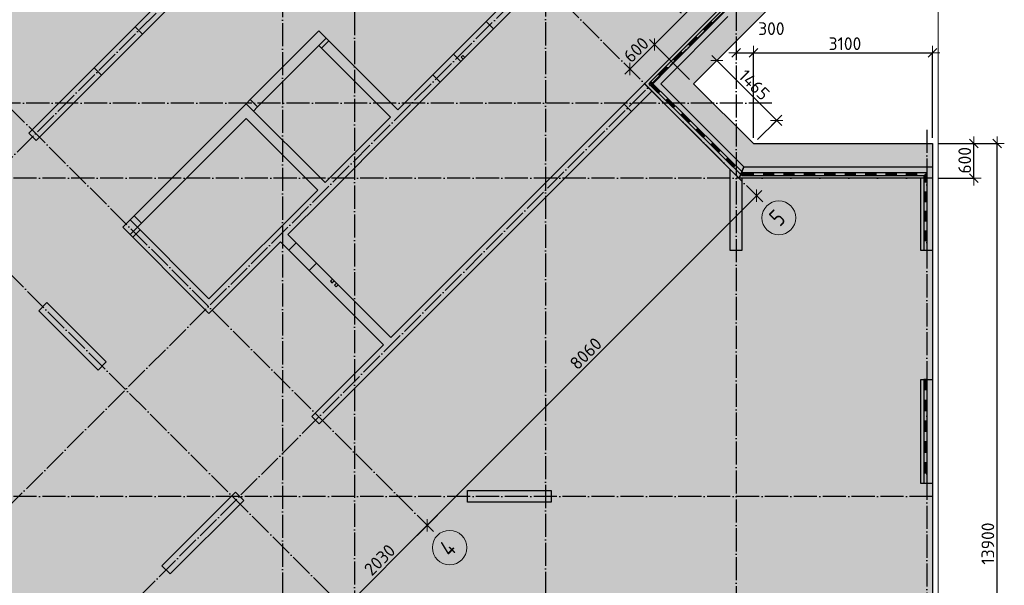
# Model space of a CAD drawing. Header units: millimetres. Extents: x -3483 to 105345, y -283423 to 72284.
# Tile 70 of 165: x 9354 to 26392, y 6862 to 16643. Entities that reach past the tile are written whole.
import ezdxf

# ---------------------------------------------------------------- set-up
doc = ezdxf.new("R2010")
doc.units = ezdxf.units.MM
doc.header["$PDMODE"] = 65
for name, pattern in [('______11', [500, 400, -50, 0, -50]), ('______2', [270, 200, -70]), ('______5', [1100, 800, -100, 100, -100])]:
    doc.linetypes.add(name, pattern=pattern)
for name, color, linetype, lineweight in [('Standard', 7, 'Continuous', 25), ('Колонна (1)', 7, 'Continuous', 35), ('Колонна (2)', 7, 'Continuous', 35), ('Размерная линия_ общее', 7, 'Continuous', 13), ('Стена_ общее', 7, 'Continuous', 35), ('Фундамент (1)', 7, 'Continuous', 35), ('Фундамент_ общее', 7, 'Continuous', 35)]:
    doc.layers.add(name, color=color, linetype=linetype, lineweight=lineweight)
doc.layers.add('Осевая линия_ общее', color=7, linetype='______5', lineweight=13, true_color=0xa0a0a0)
doc.styles.add('ISOCPEUR', font='ISOCPEUR')
doc.dimstyles.new('DIMSTYLE_12', dxfattribs={"dimtxt": 220, "dimasz": 250, "dimexe": 0, "dimexo": 0.001, "dimgap": 110, "dimtad": 2, "dimdec": 0, "dimrnd": 5, "dimzin": 12, "dimdsep": 46, "dimtxsty": 'ISOCPEUR', "dimblk1": 'ALL_ML_STRICH', "dimblk2": 'ALL_ML_STRICH', "dimsah": 1, "dimcen": 0, "dimse1": 1, "dimse2": 1, "dimclrd": 7, "dimclre": 256, "dimclrt": 7, "dimadec": 0, "dimazin": 0, "dimtfac": 1, "dimtdec": 0, "dimtix": 1, "dimtmove": 2, "dimatfit": 3, "dimfxl": 0, "dimtzin": 0, "dimlwd": 0, "dimlwe": -3, "dimarcsym": 0})
doc.dimstyles.new('DIMSTYLE_4', dxfattribs={"dimtxt": 220, "dimasz": 250, "dimexe": 0, "dimexo": 0, "dimgap": 110, "dimtad": 2, "dimdec": 0, "dimrnd": 5, "dimzin": 12, "dimdsep": 46, "dimtxsty": 'ISOCPEUR', "dimblk1": 'ALL_ML_STRICH', "dimblk2": 'ALL_ML_STRICH', "dimsah": 1, "dimcen": 0, "dimclrd": 7, "dimclre": 256, "dimclrt": 7, "dimadec": 0, "dimazin": 0, "dimtfac": 1, "dimtdec": 0, "dimtix": 1, "dimtmove": 2, "dimatfit": 3, "dimfxl": 0, "dimtzin": 0, "dimlwd": 0, "dimlwe": -3, "dimarcsym": 0})
doc.dimstyles.new('DIMSTYLE_5', dxfattribs={"dimtxt": 220, "dimasz": 250, "dimexe": 0, "dimexo": 0, "dimgap": 110, "dimtad": 2, "dimdec": 0, "dimrnd": 5, "dimzin": 12, "dimdsep": 46, "dimtxsty": 'ISOCPEUR', "dimblk1": 'ALL_ML_STRICH', "dimblk2": 'ALL_ML_STRICH', "dimsah": 1, "dimcen": 0, "dimclrd": 7, "dimclre": 256, "dimclrt": 7, "dimadec": 0, "dimazin": 0, "dimtfac": 1, "dimtdec": 0, "dimtix": 1, "dimtmove": 2, "dimatfit": 3, "dimfxl": 0, "dimtvp": 1.2, "dimtzin": 0, "dimlwd": 0, "dimlwe": -3, "dimarcsym": 0})

# ---------------------------------------------------------------- blocks, each defined once
blk = doc.blocks.new('ALL_ML_STRICH')
at = {"color": 0, "linetype": 'ByBlock', "lineweight": -2}
for p, q in [((-1, 0), (0.5, 0)), ((-0.3, -0.3), (0.3, 0.3)), ((0, -0.5), (0, 0.5))]:
    blk.add_line(p, q, dxfattribs=at)
blk = doc.blocks.new('*D6')
at = {"layer": 'DEFPOINTS', "color": 7, "linetype": 'Continuous', "lineweight": 13, "transparency": 33554687}
for p in [(25150, 14500), (25150, 600), (26267, 600)]:
    blk.add_point(p, dxfattribs=at)
at = {"layer": 'Размерная линия_ общее', "color": 253, "linetype": 'Continuous', "lineweight": -2, "true_color": 0xa0a0a0, "transparency": 33554687}
for p, q in [((25250, 14500), (26267, 14500)), ((25250, 600), (26267, 600))]:
    blk.add_line(p, q, dxfattribs=at)
at = {"layer": 'Размерная линия_ общее', "color": 7, "linetype": 'Continuous', "lineweight": -2, "transparency": 33554687}
blk.add_line((26267, 600), (26267, 14500), dxfattribs=at)
at = {"layer": 'Размерная линия_ общее', "color": 7, "linetype": 'Continuous', "lineweight": 13, "transparency": 33554687, "xscale": 250, "yscale": 250, "zscale": 250}
for p, rotation in [((26267, 14500), 90), ((26267, 600), 270)]:
    blk.add_blockref('ALL_ML_STRICH', p, dxfattribs=dict(at, rotation=rotation))
at = {"layer": 'Размерная линия_ общее', "color": 7, "linetype": 'Continuous', "lineweight": 13, "transparency": 33554687, "insert": (26107, 7583), "char_height": 220, "width": 1100, "attachment_point": 5, "rotation": 90, "style": 'ISOCPEUR'}
blk.add_mtext('\\A1;{13900}', dxfattribs=at)
blk = doc.blocks.new('*D7')
at = {"layer": 'DEFPOINTS', "color": 7, "linetype": 'Continuous', "lineweight": 13, "transparency": 33554687}
for p in [(25150, 14500), (25150, 13900), (25867, 13900)]:
    blk.add_point(p, dxfattribs=at)
at = {"layer": 'Размерная линия_ общее', "color": 253, "linetype": 'Continuous', "lineweight": -2, "true_color": 0xa0a0a0, "transparency": 33554687}
for p, q in [((25250, 14500), (25867, 14500)), ((25250, 13900), (25867, 13900))]:
    blk.add_line(p, q, dxfattribs=at)
at = {"layer": 'Размерная линия_ общее', "color": 7, "linetype": 'Continuous', "lineweight": -2, "transparency": 33554687}
blk.add_line((25867, 13900), (25867, 14500), dxfattribs=at)
at = {"layer": 'Размерная линия_ общее', "color": 7, "linetype": 'Continuous', "lineweight": 13, "transparency": 33554687, "xscale": 250, "yscale": 250, "zscale": 250}
for p, rotation in [((25867, 14500), 90), ((25867, 13900), 270)]:
    blk.add_blockref('ALL_ML_STRICH', p, dxfattribs=dict(at, rotation=rotation))
at = {"layer": 'Размерная линия_ общее', "color": 7, "linetype": 'Continuous', "lineweight": 13, "transparency": 33554687, "insert": (25707, 14211), "char_height": 220, "width": 660, "attachment_point": 5, "rotation": 90, "style": 'ISOCPEUR'}
blk.add_mtext('\\A1;{600}', dxfattribs=at)
blk = doc.blocks.new('*D24')
at = {"layer": 'DEFPOINTS', "color": 7, "linetype": 'Continuous', "lineweight": 13, "transparency": 33554687}
for p in [(-650, 10120), (-1547, -650), (10120, -650)]:
    blk.add_point(p, dxfattribs=at)
at = {"layer": 'Размерная линия_ общее', "color": 253, "linetype": 'Continuous', "lineweight": -2, "true_color": 0xa0a0a0, "transparency": 33554687}
for p, q in [((-750, 10120), (-1547, 10120)), ((10020, -650), (-1547, -650))]:
    blk.add_line(p, q, dxfattribs=at)
at = {"layer": 'Размерная линия_ общее', "color": 7, "linetype": 'Continuous', "lineweight": -2, "transparency": 33554687}
blk.add_line((-1547, -650), (-1547, 10120), dxfattribs=at)
at = {"layer": 'Размерная линия_ общее', "color": 7, "linetype": 'Continuous', "lineweight": 13, "transparency": 33554687, "xscale": 250, "yscale": 250, "zscale": 250}
for p, rotation in [((-1547, 10120), 90), ((-1547, -650), 270)]:
    blk.add_blockref('ALL_ML_STRICH', p, dxfattribs=dict(at, rotation=rotation))
at = {"layer": 'Размерная линия_ общее', "color": 7, "linetype": 'Continuous', "lineweight": 13, "transparency": 33554687, "insert": (-1707, 4768), "char_height": 220, "width": 1100, "attachment_point": 5, "rotation": 90, "style": 'ISOCPEUR'}
blk.add_mtext('\\A1;{10770}', dxfattribs=at)
blk = doc.blocks.new('*D48')
at = {"layer": 'DEFPOINTS', "color": 7, "linetype": 'Continuous', "lineweight": 13, "transparency": 33554687}
for p in [(21639, 17515), (22317, 16837), (21016, 15536)]:
    blk.add_point(p, dxfattribs=at)
at = {"layer": 'Размерная линия_ общее', "color": 7, "linetype": 'Continuous', "lineweight": -2, "transparency": 33554687}
blk.add_line((21639, 17515), (20338, 16214), dxfattribs=at)
at = {"layer": 'Размерная линия_ общее', "color": 253, "linetype": 'Continuous', "lineweight": -2, "true_color": 0xa0a0a0, "transparency": 33554687}
for p, q in [((22246, 16908), (21639, 17515)), ((20945, 15607), (20338, 16214))]:
    blk.add_line(p, q, dxfattribs=at)
at = {"layer": 'Размерная линия_ общее', "color": 7, "linetype": 'Continuous', "lineweight": 13, "transparency": 33554687, "xscale": 250, "yscale": 250, "zscale": 250}
for p, rotation in [((21639, 17515), 45.00000000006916), ((20338, 16214), 225.0000000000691)]:
    blk.add_blockref('ALL_ML_STRICH', p, dxfattribs=dict(at, rotation=rotation))
at = {"layer": 'Размерная линия_ общее', "color": 7, "linetype": 'Continuous', "lineweight": 13, "transparency": 33554687, "insert": (20891, 16993), "char_height": 220, "width": 880, "attachment_point": 5, "rotation": 45, "style": 'ISOCPEUR'}
blk.add_mtext('\\A1;{1840}', dxfattribs=at)
blk = doc.blocks.new('*D49')
at = {"layer": 'DEFPOINTS', "color": 7, "linetype": 'Continuous', "lineweight": 13, "transparency": 33554687}
for p in [(20338, 16214), (19914, 15790), (21016, 15536)]:
    blk.add_point(p, dxfattribs=at)
at = {"layer": 'Размерная линия_ общее', "color": 7, "linetype": 'Continuous', "lineweight": -2, "transparency": 33554687}
blk.add_line((20338, 16214), (19914, 15790), dxfattribs=at)
at = {"layer": 'Размерная линия_ общее', "color": 253, "linetype": 'Continuous', "lineweight": -2, "true_color": 0xa0a0a0, "transparency": 33554687}
for p, q in [((20945, 15607), (20338, 16214)), ((19914, 15790), (19914, 15790))]:
    blk.add_line(p, q, dxfattribs=at)
at = {"layer": 'Размерная линия_ общее', "color": 7, "linetype": 'Continuous', "lineweight": 13, "transparency": 33554687, "xscale": 250, "yscale": 250, "zscale": 250}
for p, rotation in [((20338, 16214), 45.00000000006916), ((19914, 15790), 225.0000000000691)]:
    blk.add_blockref('ALL_ML_STRICH', p, dxfattribs=dict(at, rotation=rotation))
at = {"layer": 'Размерная линия_ общее', "color": 7, "linetype": 'Continuous', "lineweight": 13, "transparency": 33554687, "insert": (20021, 16123), "char_height": 220, "width": 660, "attachment_point": 5, "rotation": 45, "style": 'ISOCPEUR'}
blk.add_mtext('\\A1;{600}', dxfattribs=at)
blk = doc.blocks.new('*D50')
at = {"layer": 'DEFPOINTS', "color": 7, "linetype": 'Continuous', "lineweight": 13, "transparency": 33554687}
for p in [(21750, 16068), (21750, 15995), (22052, 14500)]:
    blk.add_point(p, dxfattribs=at)
at = {"layer": 'Размерная линия_ общее', "color": 253, "linetype": 'Continuous', "lineweight": -2, "true_color": 0xa0a0a0, "transparency": 33554687}
for p, q in [((21750, 16068), (21750, 16068)), ((22052, 14600), (22052, 16068))]:
    blk.add_line(p, q, dxfattribs=at)
at = {"layer": 'Размерная линия_ общее', "color": 7, "linetype": 'Continuous', "lineweight": -2, "transparency": 33554687}
blk.add_line((21750, 16068), (22052, 16068), dxfattribs=at)
at = {"layer": 'Размерная линия_ общее', "color": 7, "linetype": 'Continuous', "lineweight": 13, "transparency": 33554687, "xscale": 250, "yscale": 250, "zscale": 250, "rotation": 180}
blk.add_blockref('ALL_ML_STRICH', (21750, 16068), dxfattribs=at)
at = {"layer": 'Размерная линия_ общее', "color": 7, "linetype": 'Continuous', "lineweight": 13, "transparency": 33554687, "xscale": 250, "yscale": 250, "zscale": 250}
blk.add_blockref('ALL_ML_STRICH', (22052, 16068), dxfattribs=at)
at = {"layer": 'Размерная линия_ общее', "color": 7, "linetype": 'Continuous', "lineweight": 13, "transparency": 33554687, "insert": (22361, 16488), "char_height": 220, "width": 660, "attachment_point": 5, "style": 'ISOCPEUR'}
blk.add_mtext('\\A1;{300}', dxfattribs=at)
blk = doc.blocks.new('*D51')
at = {"layer": 'DEFPOINTS', "color": 7, "linetype": 'Continuous', "lineweight": 13, "transparency": 33554687}
for p in [(22052, 16068), (22052, 14500), (25150, 14500)]:
    blk.add_point(p, dxfattribs=at)
at = {"layer": 'Размерная линия_ общее', "color": 253, "linetype": 'Continuous', "lineweight": -2, "true_color": 0xa0a0a0, "transparency": 33554687}
for p, q in [((22052, 14600), (22052, 16068)), ((25150, 14600), (25150, 16068))]:
    blk.add_line(p, q, dxfattribs=at)
at = {"layer": 'Размерная линия_ общее', "color": 7, "linetype": 'Continuous', "lineweight": -2, "transparency": 33554687}
blk.add_line((22052, 16068), (25150, 16068), dxfattribs=at)
at = {"layer": 'Размерная линия_ общее', "color": 7, "linetype": 'Continuous', "lineweight": 13, "transparency": 33554687, "xscale": 250, "yscale": 250, "zscale": 250, "rotation": 180}
blk.add_blockref('ALL_ML_STRICH', (22052, 16068), dxfattribs=at)
at = {"layer": 'Размерная линия_ общее', "color": 7, "linetype": 'Continuous', "lineweight": 13, "transparency": 33554687, "xscale": 250, "yscale": 250, "zscale": 250}
blk.add_blockref('ALL_ML_STRICH', (25150, 16068), dxfattribs=at)
at = {"layer": 'Размерная линия_ общее', "color": 7, "linetype": 'Continuous', "lineweight": 13, "transparency": 33554687, "insert": (23634, 16228), "char_height": 220, "width": 880, "attachment_point": 5, "style": 'ISOCPEUR'}
blk.add_mtext('\\A1;{3100}', dxfattribs=at)
blk = doc.blocks.new('*D52')
at = {"layer": 'DEFPOINTS', "color": 7, "linetype": 'Continuous', "lineweight": 13, "transparency": 33554687}
for p in [(21417, 15937), (21016, 15536), (22052, 14500)]:
    blk.add_point(p, dxfattribs=at)
at = {"layer": 'Размерная линия_ общее', "color": 253, "linetype": 'Continuous', "lineweight": -2, "true_color": 0xa0a0a0, "transparency": 33554687}
for p, q in [((21087, 15607), (21417, 15937)), ((22123, 14571), (22453, 14901))]:
    blk.add_line(p, q, dxfattribs=at)
at = {"layer": 'Размерная линия_ общее', "color": 7, "linetype": 'Continuous', "lineweight": -2, "transparency": 33554687}
blk.add_line((21417, 15937), (22453, 14901), dxfattribs=at)
at = {"layer": 'Размерная линия_ общее', "color": 7, "linetype": 'Continuous', "lineweight": 13, "transparency": 33554687, "xscale": 250, "yscale": 250, "zscale": 250}
for p, rotation in [((21417, 15937), 134.9999996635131), ((22453, 14901), 314.9999996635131)]:
    blk.add_blockref('ALL_ML_STRICH', p, dxfattribs=dict(at, rotation=rotation))
at = {"layer": 'Размерная линия_ общее', "color": 7, "linetype": 'Continuous', "lineweight": 13, "transparency": 33554687, "insert": (22064, 15517), "char_height": 220, "width": 880, "attachment_point": 5, "rotation": 315, "style": 'ISOCPEUR'}
blk.add_mtext('\\A1;{1465}', dxfattribs=at)
blk = doc.blocks.new('ЭЛЕМЕНТ_УЗОРА_2')
at = {"layer": 'Standard', "color": 7, "linetype": 'Continuous', "lineweight": 25, "transparency": 33554687}
for p, q in [((25000, 10420), (25000, 10060)), ((25050, 10420), (25000, 10420)), ((25010, 10420), (25010, 10240)), ((25020, 10420), (25020, 10240)), ((25030, 10420), (25030, 10240)), ((25040, 10420), (25040, 10240)), ((25050, 10420), (25050, 10060)), ((25050, 10240), (25000, 10240)), ((25000, 10060), (25000, 9700)), ((25050, 10060), (25000, 10060)), ((25050, 10060), (25000, 10060)), ((25010, 10060), (25010, 9880)), ((25020, 10060), (25020, 9880)), ((25030, 10060), (25030, 9880)), ((25040, 10060), (25040, 9880)), ((25050, 10060), (25050, 9700)), ((25050, 9880), (25000, 9880)), ((25000, 9700), (25000, 9340)), ((25050, 9700), (25000, 9700)), ((25050, 9700), (25000, 9700)), ((25010, 9700), (25010, 9520)), ((25020, 9700), (25020, 9520)), ((25030, 9700), (25030, 9520)), ((25040, 9700), (25040, 9520)), ((25050, 9700), (25050, 9340)), ((25050, 9520), (25000, 9520)), ((25000, 9340), (25000, 8980)), ((25050, 9340), (25000, 9340)), ((25050, 9340), (25000, 9340)), ((25010, 9340), (25010, 9160)), ((25020, 9340), (25020, 9160)), ((25030, 9340), (25030, 9160)), ((25040, 9340), (25040, 9160)), ((25050, 9340), (25050, 8980)), ((25050, 9160), (25000, 9160)), ((25000, 8980), (25000, 8620)), ((25050, 8980), (25000, 8980)), ((25050, 8980), (25000, 8980)), ((25010, 8980), (25010, 8800)), ((25020, 8980), (25020, 8800)), ((25030, 8980), (25030, 8800)), ((25040, 8980), (25040, 8800)), ((25050, 8980), (25050, 8620)), ((25050, 8800), (25000, 8800)), ((25000, 8620), (25000, 8620)), ((25050, 8620), (25000, 8620)), ((25050, 8620), (25000, 8620)), ((25010, 8620), (25010, 8620)), ((25020, 8620), (25020, 8620)), ((25030, 8620), (25030, 8620)), ((25040, 8620), (25040, 8620)), ((25050, 8620), (25050, 8620))]:
    blk.add_line(p, q, dxfattribs=at)
blk = doc.blocks.new('ЭЛЕМЕНТ_УЗОРА_4')
at = {"layer": 'Standard', "color": 7, "linetype": 'Continuous', "lineweight": 25, "transparency": 33554687}
for p, q in [((21539, 16837), (21314, 16612)), ((21610, 16837), (21350, 16577)), ((21314, 16612), (21054, 16352)), ((21350, 16577), (21089, 16317)), ((21321, 16605), (21191, 16475)), ((21328, 16598), (21198, 16468)), ((21335, 16591), (21205, 16461)), ((21343, 16584), (21212, 16454)), ((21350, 16577), (21314, 16612)), ((21350, 16577), (21314, 16612)), ((21220, 16447), (21184, 16482)), ((21054, 16352), (20794, 16092)), ((21089, 16317), (20829, 16057)), ((20959, 16187), (20924, 16222)), ((21061, 16345), (20931, 16215)), ((21068, 16338), (20938, 16208)), ((21075, 16331), (20945, 16201)), ((21082, 16324), (20952, 16194)), ((21089, 16317), (21054, 16352)), ((21089, 16317), (21054, 16352)), ((20794, 16092), (20534, 15832)), ((20829, 16057), (20569, 15796)), ((20801, 16085), (20671, 15955)), ((20808, 16078), (20678, 15948)), ((20815, 16071), (20685, 15941)), ((20822, 16064), (20692, 15934)), ((20829, 16057), (20794, 16092)), ((20829, 16057), (20794, 16092)), ((20699, 15927), (20664, 15962)), ((20534, 15832), (20273, 15572)), ((20439, 15666), (20404, 15702)), ((20541, 15825), (20411, 15695)), ((20548, 15818), (20418, 15688)), ((20555, 15811), (20425, 15680)), ((20562, 15803), (20432, 15673)), ((20569, 15796), (20534, 15832)), ((20569, 15796), (20534, 15832)), ((20273, 15572), (20238, 15536)), ((20238, 15536), (20274, 15501)), ((20280, 15564), (20252, 15536)), ((20288, 15557), (20266, 15536)), ((20309, 15536), (20274, 15501)), ((20309, 15536), (20274, 15501)), ((20295, 15550), (20280, 15536)), ((20281, 15508), (20411, 15380)), ((20288, 15515), (20418, 15387)), ((20302, 15543), (20295, 15536)), ((20295, 15522), (20425, 15394)), ((20302, 15529), (20432, 15401)), ((20309, 15536), (20309, 15536)), ((20309, 15536), (20569, 15280)), ((20274, 15501), (20534, 15245)), ((20439, 15408), (20404, 15373)), ((20569, 15280), (20534, 15245)), ((20569, 15280), (20534, 15245)), ((20534, 15245), (20793, 14989)), ((20541, 15252), (20671, 15124)), ((20548, 15259), (20678, 15131)), ((20555, 15266), (20685, 15138)), ((20562, 15273), (20692, 15145)), ((20569, 15280), (20829, 15024)), ((20699, 15152), (20664, 15117)), ((20829, 15024), (20793, 14989)), ((20829, 15024), (20793, 14989)), ((20800, 14996), (20930, 14868)), ((20808, 15003), (20937, 14875)), ((20815, 15010), (20944, 14882)), ((20822, 15017), (20951, 14889)), ((20829, 15024), (21088, 14768)), ((20793, 14989), (21053, 14732)), ((20959, 14896), (20923, 14860)), ((21088, 14768), (21053, 14732)), ((21088, 14768), (21053, 14732)), ((21053, 14732), (21313, 14476)), ((21060, 14740), (21190, 14612)), ((21067, 14747), (21197, 14619)), ((21074, 14754), (21204, 14626)), ((21081, 14761), (21211, 14633)), ((21088, 14768), (21348, 14512)), ((21218, 14640), (21183, 14604)), ((21348, 14512), (21313, 14476)), ((21348, 14512), (21313, 14476)), ((21320, 14484), (21450, 14356)), ((21327, 14491), (21457, 14363)), ((21334, 14498), (21464, 14370)), ((21341, 14505), (21471, 14377)), ((21348, 14512), (21608, 14256)), ((21313, 14476), (21573, 14220)), ((21478, 14384), (21443, 14348)), ((21608, 14256), (21573, 14220)), ((21608, 14256), (21573, 14220)), ((21573, 14220), (21833, 13964)), ((21580, 14228), (21710, 14100)), ((21587, 14235), (21717, 14107)), ((21594, 14242), (21724, 14114)), ((21601, 14249), (21731, 14121)), ((21738, 14128), (21703, 14092)), ((21840, 13972), (21852, 13960)), ((21847, 13979), (21856, 13970)), ((21854, 13986), (21860, 13980)), ((21861, 13993), (21864, 13990)), ((21868, 13990), (22045, 13990)), ((21868, 13980), (22045, 13980)), ((22045, 14000), (22045, 13950)), ((22222, 14000), (22575, 14000)), ((22222, 14000), (22222, 13950)), ((22222, 14000), (22222, 13950)), ((22222, 13990), (22398, 13990)), ((22222, 13980), (22398, 13980)), ((22398, 14000), (22398, 13950)), ((22575, 14000), (22929, 14000)), ((22575, 14000), (22575, 13950)), ((22575, 14000), (22575, 13950)), ((22575, 13990), (22752, 13990)), ((22575, 13980), (22752, 13980)), ((22752, 14000), (22752, 13950)), ((22929, 14000), (23282, 14000)), ((22929, 14000), (22929, 13950)), ((22929, 14000), (22929, 13950)), ((22929, 13990), (23106, 13990)), ((22929, 13980), (23106, 13980)), ((23106, 14000), (23106, 13950)), ((23282, 14000), (23636, 14000)), ((23282, 14000), (23282, 13950)), ((23282, 14000), (23282, 13950)), ((23282, 13990), (23459, 13990)), ((23282, 13980), (23459, 13980)), ((23459, 14000), (23459, 13950)), ((23636, 14000), (23989, 14000)), ((23636, 14000), (23636, 13950)), ((23636, 14000), (23636, 13950)), ((23636, 13990), (23813, 13990)), ((23636, 13980), (23813, 13980)), ((23813, 14000), (23813, 13950)), ((23989, 14000), (24343, 14000)), ((23989, 14000), (23989, 13950)), ((23989, 14000), (23989, 13950)), ((23989, 13990), (24166, 13990)), ((23989, 13980), (24166, 13980)), ((24166, 14000), (24166, 13950)), ((24343, 14000), (24696, 14000)), ((24343, 14000), (24343, 13950)), ((24343, 14000), (24343, 13950)), ((24343, 13990), (24520, 13990)), ((24343, 13980), (24520, 13980)), ((24520, 14000), (24520, 13950)), ((24696, 14000), (24696, 13950)), ((24696, 14000), (24696, 13950)), ((24696, 13990), (24873, 13990)), ((24696, 13980), (24873, 13980)), ((24873, 14000), (24873, 13950)), ((25030, 13980), (25030, 13831)), ((25040, 13990), (25040, 13831)), ((25050, 14000), (25050, 14000)), ((25050, 14000), (25050, 13662)), ((25050, 14000), (25050, 14000)), ((25050, 14000), (25050, 14000)), ((21833, 13964), (21848, 13950)), ((21848, 13950), (21868, 13950)), ((21868, 13970), (22045, 13970)), ((21868, 13960), (22045, 13960)), ((21868, 13950), (22222, 13950)), ((22222, 13970), (22398, 13970)), ((22222, 13960), (22398, 13960)), ((22222, 13950), (22575, 13950)), ((22575, 13970), (22752, 13970)), ((22575, 13960), (22752, 13960)), ((22575, 13950), (22929, 13950)), ((22929, 13970), (23106, 13970)), ((22929, 13960), (23106, 13960)), ((22929, 13950), (23282, 13950)), ((23282, 13970), (23459, 13970)), ((23282, 13960), (23459, 13960)), ((23282, 13950), (23636, 13950)), ((23636, 13970), (23813, 13970)), ((23636, 13960), (23813, 13960)), ((23636, 13950), (23989, 13950)), ((23989, 13970), (24166, 13970)), ((23989, 13960), (24166, 13960)), ((23989, 13950), (24343, 13950)), ((24343, 13970), (24520, 13970)), ((24343, 13960), (24520, 13960)), ((24343, 13950), (24696, 13950)), ((24696, 13970), (24873, 13970)), ((24696, 13960), (24873, 13960)), ((24696, 13950), (25000, 13950)), ((25000, 13950), (25000, 13662)), ((25050, 13831), (25000, 13831)), ((25010, 13960), (25010, 13831)), ((25020, 13970), (25020, 13831)), ((25000, 13662), (25000, 13325)), ((25050, 13662), (25000, 13662)), ((25050, 13662), (25000, 13662)), ((25010, 13662), (25010, 13494)), ((25020, 13662), (25020, 13494)), ((25030, 13662), (25030, 13494)), ((25040, 13662), (25040, 13494)), ((25050, 13662), (25050, 13325)), ((25050, 13494), (25000, 13494)), ((25000, 13325), (25000, 12987)), ((25050, 13325), (25000, 13325)), ((25050, 13325), (25000, 13325)), ((25010, 13325), (25010, 13156)), ((25020, 13325), (25020, 13156)), ((25030, 13325), (25030, 13156)), ((25040, 13325), (25040, 13156)), ((25050, 13325), (25050, 12987)), ((25050, 13156), (25000, 13156)), ((25000, 12987), (25000, 12650)), ((25050, 12987), (25000, 12987)), ((25050, 12987), (25000, 12987)), ((25010, 12987), (25010, 12819)), ((25020, 12987), (25020, 12819)), ((25030, 12987), (25030, 12819)), ((25040, 12987), (25040, 12819)), ((25050, 12987), (25050, 12650)), ((25050, 12819), (25000, 12819)), ((25000, 12650), (25000, 12650)), ((25050, 12650), (25000, 12650)), ((25050, 12650), (25000, 12650)), ((25010, 12650), (25010, 12650)), ((25020, 12650), (25020, 12650)), ((25030, 12650), (25030, 12650)), ((25040, 12650), (25040, 12650)), ((25050, 12650), (25050, 12650))]:
    blk.add_line(p, q, dxfattribs=at)
for points in [[(20569, 15796), (20309, 15536), (20309, 15536)], [(20309, 15536), (20309, 15536), (20273, 15572)], [(20309, 15536), (20309, 15536), (20273, 15572)], [(21608, 14256), (21868, 14000), (21868, 14000)], [(21868, 14000), (21868, 14000), (21833, 13964)], [(21868, 14000), (21868, 14000), (21833, 13964)], [(21868, 14000), (21868, 14000), (22222, 14000)], [(21868, 14000), (21868, 14000), (21868, 13950)], [(21868, 14000), (21868, 14000), (21868, 13950)], [(24696, 14000), (25050, 14000), (25050, 14000)]]:
    blk.add_lwpolyline(points, dxfattribs=at)
blk = doc.blocks.new('*D766')
at = {"layer": 'DEFPOINTS', "color": 7, "linetype": 'Continuous', "lineweight": 13, "transparency": 33554687}
for p in [(16370, 7935), (14838, 6596), (14970, 6464)]:
    blk.add_point(p, dxfattribs=at)
at = {"layer": 'Размерная линия_ общее', "color": 7, "linetype": 'Continuous', "lineweight": -2, "transparency": 33554687}
blk.add_line((14970, 6464), (16406, 7899), dxfattribs=at)
at = {"layer": 'Размерная линия_ общее', "color": 7, "linetype": 'Continuous', "lineweight": 13, "transparency": 33554687, "xscale": 250, "yscale": 250, "zscale": 250}
for p, rotation in [((16406, 7899), 44.99999999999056), ((14970, 6464), 224.9999999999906)]:
    blk.add_blockref('ALL_ML_STRICH', p, dxfattribs=dict(at, rotation=rotation))
at = {"layer": 'Размерная линия_ общее', "color": 7, "linetype": 'Continuous', "lineweight": 13, "transparency": 33554687, "insert": (15583, 7302), "char_height": 220, "width": 880, "attachment_point": 5, "rotation": 45, "style": 'ISOCPEUR'}
blk.add_mtext('\\A1;{2030}', dxfattribs=at)
blk = doc.blocks.new('*D767')
at = {"layer": 'DEFPOINTS', "color": 7, "linetype": 'Continuous', "lineweight": 13, "transparency": 33554687}
for p in [(22008, 13696), (16370, 7935), (16406, 7899)]:
    blk.add_point(p, dxfattribs=at)
at = {"layer": 'Размерная линия_ общее', "color": 7, "linetype": 'Continuous', "lineweight": -2, "transparency": 33554687}
blk.add_line((16406, 7899), (22105, 13598), dxfattribs=at)
at = {"layer": 'Размерная линия_ общее', "color": 7, "linetype": 'Continuous', "lineweight": 13, "transparency": 33554687, "xscale": 250, "yscale": 250, "zscale": 250}
for p, rotation in [((22105, 13598), 44.99999999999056), ((16406, 7899), 224.9999999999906)]:
    blk.add_blockref('ALL_ML_STRICH', p, dxfattribs=dict(at, rotation=rotation))
at = {"layer": 'Размерная линия_ общее', "color": 7, "linetype": 'Continuous', "lineweight": 13, "transparency": 33554687, "insert": (19150, 10870), "char_height": 220, "width": 880, "attachment_point": 5, "rotation": 45, "style": 'ISOCPEUR'}
blk.add_mtext('\\A1;{8060}', dxfattribs=at)
blk = doc.blocks.new('СЛОЖНЫЙ_ОБЪЕКТ_10')
at = {"layer": 'Осевая линия_ общее', "color": 253, "linetype": '______11', "lineweight": -3, "true_color": 0xa0a0a0, "transparency": 33554687}
for p, q in [((1882, 6924), (18725, 23767)), ((22211, 13493), (14624, 21080)), ((6287, 5347), (21716, 20776)), ((6817, 2059), (23625, 18867)), ((16512, 7793), (8924, 15381)), ((15076, 6358), (7489, 13945))]:
    blk.add_line(p, q, dxfattribs=at)
at = {"layer": 'Осевая линия_ общее', "color": 7, "linetype": 'Continuous', "lineweight": 13, "transparency": 33554687}
for centre, radius in [((22490, 13217), 292), ((16794, 7513), 299)]:
    blk.add_circle(centre, radius, dxfattribs=at)
at = {"layer": 'Осевая линия_ общее', "color": 7, "linetype": 'Continuous', "lineweight": 13, "transparency": 33554687, "char_height": 300, "attachment_point": 7, "rotation": 45, "style": 'ISOCPEUR'}
for s, insert, width in [('\\W0.78;5', (22508, 13051), 326.41), ('\\W0.80;4', (16802, 7336), 359.83)]:
    blk.add_mtext(s, dxfattribs=dict(at, insert=insert, width=width))

msp = doc.modelspace()

# ---------------------------------------------------------------- hatches: boundary and pattern name
at = {"layer": 'Фундамент (1)', "linetype": 'Continuous', "lineweight": 13, "true_color": 0xc7c7c7, "transparency": 33554687}
h = msp.add_hatch(color=9, dxfattribs=at)
h.paths.add_polyline_path([(14500, 40050), (14500, 46590), (600, 46590), (600, 43340), (-650, 43340), (-650, 38420), (600, 38420), (600, 32820), (-650, 32820), (-650, 27900), (600, 27900), (600, 22300), (-650, 22300), (-650, 18000), (600, 18000), (600, 12640), (-650, 12640), (-650, 10119.9), (2567.4, 6902.4), (3451.3, 7786.3), (7715.2, 3522.4), (6831.3, 2638.6), (10119.9, -650), (12590, -650), (12590, 600), (17950, 600), (17950, -650), (22250, -650), (22250, 600), (25150, 600), (25150, 14500), (22052, 14500), (21015.9, 15536.2), (22316.9, 16837.3), (16695.4, 22458.8), (15394.4, 21157.7), (14500, 22052), (14500, 31190), (16340, 31190), (16340, 40050)])
h.paths.add_polyline_path([(16320.7, 19807.1), (16744.9, 20231.4), (17169.2, 19807.1), (16744.9, 19382.8)], flags=16)
h.paths.add_polyline_path([(6480, 35420), (6480, 34820), (5880, 34820), (5880, 35420)], flags=16)
h.paths.add_polyline_path([(6100, 14400), (6100, 15000), (6700, 15000), (6700, 14400)], flags=16)

# ---------------------------------------------------------------- linework, layer by layer
at = {"layer": 'Standard', "color": 7, "linetype": 'Continuous', "lineweight": 13, "transparency": 33554687}
msp.add_lwpolyline([(-750, -750), (25250, -750), (25250, 46690), (-750, 46690), (-750, -750)], dxfattribs=at)
at = {"layer": 'Колонна (1)', "color": 7, "lineweight": 25, "transparency": 33554687}
for p, q in [((24950, 8620), (24950, 10420)), ((24950, 10420), (25150, 10420)), ((25150, 10420), (25150, 8620)), ((25150, 8620), (24950, 8620)), ((11816.4, 7199.4), (13089.2, 8472.2)), ((13089.2, 8472.2), (13230.6, 8330.8)), ((13230.6, 8330.8), (11957.8, 7058)), ((11957.8, 7058), (11816.4, 7199.4))]:
    msp.add_line(p, q, dxfattribs=at)
at = {"layer": 'Колонна (1)', "color": 7, "linetype": 'Continuous', "lineweight": 25, "transparency": 33554687}
for p, q in [((24950, 8620), (24950, 10420)), ((24950, 10420), (25150, 10420)), ((25150, 10420), (25150, 8620)), ((25150, 8620), (24950, 8620)), ((11816.4, 7199.4), (13089.2, 8472.2)), ((13089.2, 8472.2), (13230.6, 8330.8)), ((13230.6, 8330.8), (11957.8, 7058)), ((11957.8, 7058), (11816.4, 7199.4))]:
    msp.add_line(p, q, dxfattribs=at)
at = {"layer": 'Колонна (2)', "color": 7, "lineweight": 25, "transparency": 33554687}
for p, q in [((9684.5, 11608.2), (9825.9, 11749.6)), ((10709.8, 10582.9), (9684.5, 11608.2)), ((9825.9, 11749.6), (10851.2, 10724.3)), ((10851.2, 10724.3), (10709.8, 10582.9)), ((17100, 8300), (17100, 8500)), ((17100, 8500), (18550, 8500)), ((18550, 8500), (18550, 8300)), ((18550, 8300), (17100, 8300))]:
    msp.add_line(p, q, dxfattribs=at)
at = {"layer": 'Колонна (2)', "color": 7, "linetype": 'Continuous', "lineweight": 25, "transparency": 33554687}
for p, q in [((9684.5, 11608.2), (9825.9, 11749.6)), ((10709.8, 10582.9), (9684.5, 11608.2)), ((9825.9, 11749.6), (10851.2, 10724.3)), ((10851.2, 10724.3), (10709.8, 10582.9)), ((17100, 8300), (17100, 8500)), ((17100, 8500), (18550, 8500)), ((18550, 8500), (18550, 8300)), ((18550, 8300), (17100, 8300))]:
    msp.add_line(p, q, dxfattribs=at)
at = {"layer": 'Осевая линия_ общее', "color": 253, "linetype": '______11', "lineweight": -3, "true_color": 0xa0a0a0, "transparency": 33554687}
for p, q in [((13900, 46590), (13900, -2827.9)), ((15150, 40780), (15150, -2827.9)), ((18450, 21600), (18450, -2827.9)), ((21750, 17850), (21750, -2827.9)), ((22370, 15200), (-2857.8, 15200)), ((25050, 14740), (25050, -2827.9)), ((25150, 13900), (-2857.8, 13900)), ((25150, 8400), (-2857.8, 8400))]:
    msp.add_line(p, q, dxfattribs=at)
at = {"layer": 'Стена_ общее', "color": 7, "linetype": 'Continuous', "lineweight": 25, "transparency": 33554687}
for p, q in [((9511.2, 14680.6), (14192.3, 19361.6)), ((9511.2, 14680.6), (14192.3, 19361.6)), ((14319.6, 19234.4), (9638.5, 14553.3)), ((14319.6, 19234.4), (9638.5, 14553.3)), ((16858.1, 16045.3), (17975.3, 17162.5)), ((16858.1, 16045.3), (17975.3, 17162.5)), ((18102.6, 17035.3), (17056.1, 15988.7)), ((18102.6, 17035.3), (17056.1, 15988.7)), ((20167.3, 15536.2), (21468.4, 16837.3)), ((20167.3, 15536.2), (21468.4, 16837.3)), ((21609.8, 16695.8), (20450.2, 15536.2)), ((21609.8, 16695.8), (20450.2, 15536.2)), ((14404.4, 16321.1), (14531.7, 16448.4)), ((14404.4, 16321.1), (14531.7, 16448.4)), ((14531.7, 16448.4), (15896.4, 15083.6)), ((14531.7, 16448.4), (15896.4, 15083.6)), ((13343.7, 15260.4), (14404.4, 16321.1)), ((13343.7, 15260.4), (14404.4, 16321.1)), ((14531.7, 16193.8), (13471, 15133.1)), ((14531.7, 16193.8), (13471, 15133.1)), ((15769.1, 14956.4), (14531.7, 16193.8)), ((15769.1, 14956.4), (14531.7, 16193.8)), ((16858.1, 16045.3), (16504.5, 15691.8)), ((16858.1, 16045.3), (16504.5, 15691.8)), ((16985.3, 15918), (16858.1, 16045.3)), ((16985.3, 15918), (16858.1, 16045.3)), ((17020.7, 16024.1), (16992.4, 15995.8)), ((17020.7, 16024.1), (16992.4, 15995.8)), ((17056.1, 15988.7), (17020.7, 16024.1)), ((17056.1, 15988.7), (17020.7, 16024.1)), ((16631.8, 15564.5), (16985.3, 15918)), ((16631.8, 15564.5), (16985.3, 15918)), ((17027.8, 15960.5), (16985.3, 15918)), ((17027.8, 15960.5), (16985.3, 15918)), ((16992.4, 15995.8), (17027.8, 15960.5)), ((16992.4, 15995.8), (17027.8, 15960.5)), ((17027.8, 15960.5), (17056.1, 15988.7)), ((17027.8, 15960.5), (17056.1, 15988.7)), ((15896.4, 15083.6), (16504.5, 15691.8)), ((15896.4, 15083.6), (16504.5, 15691.8)), ((16504.5, 15691.8), (16631.8, 15564.5)), ((16504.5, 15691.8), (16631.8, 15564.5)), ((20167.3, 15536.2), (20308.7, 15677.6)), ((20167.3, 15536.2), (20308.7, 15677.6)), ((16631.8, 15564.5), (16023.7, 14956.4)), ((16631.8, 15564.5), (16023.7, 14956.4)), ((20167.3, 15536.2), (19813.8, 15182.6)), ((20167.3, 15536.2), (19813.8, 15182.6)), ((21650, 14053.5), (20167.3, 15536.2)), ((21650, 14053.5), (20167.3, 15536.2)), ((20450.2, 15536.2), (21886.4, 14100)), ((20450.2, 15536.2), (21886.4, 14100)), ((19941.1, 15055.4), (20294.6, 15408.9)), ((19941.1, 15055.4), (20294.6, 15408.9)), ((13145.8, 15062.4), (13273, 15189.7)), ((13145.8, 15062.4), (13273, 15189.7)), ((13343.7, 15260.4), (13273, 15189.7)), ((13343.7, 15260.4), (13273, 15189.7)), ((13273, 15189.7), (14637.8, 13825)), ((13273, 15189.7), (14637.8, 13825)), ((13471, 15133.1), (13343.7, 15260.4)), ((13471, 15133.1), (13343.7, 15260.4)), ((15776.2, 11145.1), (19813.8, 15182.6)), ((15776.2, 11145.1), (19813.8, 15182.6)), ((19813.8, 15182.6), (19941.1, 15055.4)), ((19813.8, 15182.6), (19941.1, 15055.4)), ((11335.6, 13252.2), (13145.8, 15062.4)), ((11335.6, 13252.2), (13145.8, 15062.4)), ((13400.3, 15062.4), (13471, 15133.1)), ((13400.3, 15062.4), (13471, 15133.1)), ((19941.1, 15055.4), (14538.8, 9653.1)), ((19941.1, 15055.4), (14538.8, 9653.1)), ((13273, 14935.1), (11462.8, 13125)), ((13273, 14935.1), (11462.8, 13125)), ((14510.5, 13697.7), (13273, 14935.1)), ((14510.5, 13697.7), (13273, 14935.1)), ((14637.8, 13825), (15769.1, 14956.4)), ((14637.8, 13825), (15769.1, 14956.4)), ((15896.4, 14829.1), (14637.8, 13570.4)), ((15896.4, 14829.1), (14637.8, 13570.4)), ((16023.7, 14956.4), (15896.4, 14829.1)), ((16023.7, 14956.4), (15896.4, 14829.1)), ((9638.5, 14553.3), (9511.2, 14680.6)), ((9638.5, 14553.3), (9511.2, 14680.6)), ((21803.5, 13900), (21650, 14053.5)), ((21650, 12650), (21650, 14053.5)), ((21650, 14053.5), (21803.5, 13900)), ((21803.5, 13900), (21650, 14053.5)), ((21650, 12650), (21650, 14053.5)), ((21650, 14053.5), (21803.5, 13900)), ((21886.4, 14100), (21803.5, 13900)), ((21803.5, 13900), (21886.4, 14100)), ((21886.4, 14100), (21803.5, 13900)), ((21803.5, 13900), (21886.4, 14100)), ((21886.4, 14100), (25150, 14100)), ((21886.4, 14100), (25150, 14100)), ((25150, 14100), (25150, 13900)), ((25150, 14100), (25150, 13900)), ((24950, 13900), (21850, 13900)), ((21850, 13900), (21850, 12650)), ((24950, 13900), (21850, 13900)), ((21850, 13900), (21850, 12650)), ((24950, 12650), (24950, 13900)), ((24950, 12650), (24950, 13900)), ((25150, 13900), (25150, 12650)), ((25150, 13900), (25150, 12650)), ((12629.6, 11816.8), (14510.5, 13697.7)), ((12629.6, 11816.8), (14510.5, 13697.7)), ((14637.8, 13570.4), (13994.3, 12927)), ((14637.8, 13570.4), (13994.3, 12927)), ((11137.6, 13054.2), (11264.9, 13181.5)), ((11137.6, 13054.2), (11264.9, 13181.5)), ((11335.6, 13252.2), (11264.9, 13181.5)), ((11335.6, 13252.2), (11264.9, 13181.5)), ((11264.9, 13181.5), (12629.6, 11816.8)), ((11264.9, 13181.5), (12629.6, 11816.8)), ((11462.8, 13125), (11335.6, 13252.2)), ((11462.8, 13125), (11335.6, 13252.2)), ((11392.1, 13054.2), (11462.8, 13125)), ((11392.1, 13054.2), (11462.8, 13125)), ((12502.3, 11689.5), (11137.6, 13054.2)), ((12502.3, 11689.5), (11137.6, 13054.2)), ((13867, 12799.7), (12629.6, 11562.2)), ((13867, 12799.7), (12629.6, 11562.2)), ((14008.4, 12658.3), (13867, 12799.7)), ((14008.4, 12658.3), (13867, 12799.7)), ((13994.3, 12927), (14135.7, 12785.5)), ((13994.3, 12927), (14135.7, 12785.5)), ((14135.7, 12785.5), (14008.4, 12658.3)), ((14135.7, 12785.5), (14008.4, 12658.3)), ((14489.3, 12432), (14135.7, 12785.5)), ((14489.3, 12432), (14135.7, 12785.5)), ((14008.4, 12658.3), (14362, 12304.7)), ((14008.4, 12658.3), (14362, 12304.7)), ((21850, 12650), (21650, 12650)), ((21850, 12650), (21650, 12650)), ((25150, 12650), (24950, 12650)), ((25150, 12650), (24950, 12650)), ((14362, 12304.7), (14489.3, 12432)), ((14362, 12304.7), (14489.3, 12432)), ((15648.9, 11017.8), (14362, 12304.7)), ((15648.9, 11017.8), (14362, 12304.7)), ((14489.3, 12432), (14765, 12156.2)), ((14489.3, 12432), (14765, 12156.2)), ((14765, 12156.2), (14729.7, 12120.9)), ((14765, 12156.2), (14729.7, 12120.9)), ((14729.7, 12120.9), (14758, 12092.6)), ((14729.7, 12120.9), (14758, 12092.6)), ((14758, 12092.6), (14793.3, 12127.9)), ((14758, 12092.6), (14793.3, 12127.9)), ((14793.3, 12127.9), (14765, 12156.2)), ((14793.3, 12127.9), (14765, 12156.2)), ((14793.3, 12127.9), (14835.7, 12085.5)), ((14793.3, 12127.9), (14835.7, 12085.5)), ((14835.7, 12085.5), (14800.4, 12050.2)), ((14835.7, 12085.5), (14800.4, 12050.2)), ((14800.4, 12050.2), (14828.7, 12021.9)), ((14800.4, 12050.2), (14828.7, 12021.9)), ((14828.7, 12021.9), (14864, 12057.2)), ((14828.7, 12021.9), (14864, 12057.2)), ((14864, 12057.2), (14835.7, 12085.5)), ((14864, 12057.2), (14835.7, 12085.5)), ((14864, 12057.2), (15776.2, 11145.1)), ((14864, 12057.2), (15776.2, 11145.1)), ((12629.6, 11562.2), (12502.3, 11689.5)), ((12629.6, 11562.2), (12502.3, 11689.5)), ((14411.5, 9780.3), (15648.9, 11017.8)), ((14411.5, 9780.3), (15648.9, 11017.8)), ((14538.8, 9653.1), (14411.5, 9780.3)), ((14538.8, 9653.1), (14411.5, 9780.3))]:
    msp.add_line(p, q, dxfattribs=at)
at = {"layer": 'Стена_ общее', "color": 253, "linetype": '______2', "lineweight": 18, "true_color": 0xababab, "transparency": 33554687}
for p, q in [((17423.8, 16611), (17551, 16483.7)), ((17423.8, 16611), (17551, 16483.7)), ((11477, 16391.8), (11349.7, 16519.1)), ((11477, 16391.8), (11349.7, 16519.1)), ((14659, 16321.1), (14531.7, 16448.4)), ((14659, 16321.1), (14531.7, 16448.4)), ((14659, 16321.1), (14531.7, 16193.8)), ((14659, 16321.1), (14531.7, 16193.8)), ((14576.2, 16149.2), (14703.5, 16276.5)), ((14576.2, 16149.2), (14703.5, 16276.5)), ((10642.6, 15812), (10769.9, 15684.7)), ((10642.6, 15812), (10769.9, 15684.7)), ((11392.1, 13054.2), (11264.9, 12927)), ((11392.1, 13054.2), (11264.9, 12927)), ((11309.4, 12882.4), (11436.7, 13009.7)), ((11309.4, 12882.4), (11436.7, 13009.7))]:
    msp.add_line(p, q, dxfattribs=at)
at = {"layer": 'Фундамент_ общее', "color": 7, "lineweight": 25, "transparency": 33554687}
for p, q in [((22316.9, 16837.3), (21015.9, 15536.2)), ((21015.9, 15536.2), (22052, 14500)), ((22052, 14500), (25150, 14500)), ((25150, 14500), (25150, 14100)), ((25150, 12650), (25150, 10420)), ((25150, 8620), (25150, 6480))]:
    msp.add_line(p, q, dxfattribs=at)
at = {"layer": 'Фундамент_ общее', "color": 7, "linetype": 'Continuous', "lineweight": 25, "transparency": 33554687}
for p, q in [((22316.9, 16837.3), (21015.9, 15536.2)), ((21015.9, 15536.2), (22052, 14500)), ((22052, 14500), (25150, 14500)), ((25150, 14500), (25150, 14100)), ((25150, 12650), (25150, 10420)), ((25150, 8620), (25150, 6480))]:
    msp.add_line(p, q, dxfattribs=at)

# ---------------------------------------------------------------- block references
at = {"layer": 'Standard', "color": 7, "linetype": 'Continuous', "lineweight": 25, "transparency": 33554687}
for name in ['ЭЛЕМЕНТ_УЗОРА_4', 'ЭЛЕМЕНТ_УЗОРА_2']:
    msp.add_blockref(name, (0, 0), dxfattribs=at)
at = {"layer": 'Осевая линия_ общее', "color": 253, "linetype": '______11', "lineweight": -3, "true_color": 0xa0a0a0, "transparency": 33554687}
msp.add_blockref('СЛОЖНЫЙ_ОБЪЕКТ_10', (0, 0), dxfattribs=at)

# ---------------------------------------------------------------- dimensions: what is measured, and where the dimension line sits
at = {"layer": 'Размерная линия_ общее', "color": 7, "linetype": 'Continuous', "lineweight": 13, "transparency": 33554687}
for base, p1, p2, angle, dimstyle, picture, middle in [((20338.1, 16213.9), (22246.2, 16908), (20945.1, 15606.9), 225, 'DIMSTYLE_4', '*D48', (20891.1, 16993.2)), ((19913.8, 15789.7), (20945.1, 15606.9), (19913.8, 15789.7), 225, 'DIMSTYLE_5', '*D49', (20020.6, 16122.7)), ((22453.1, 14901.1), (21086.6, 15606.9), (22122.8, 14570.7), 315, 'DIMSTYLE_4', '*D52', (22063.7, 15516.8)), ((26266.8, 14500), (25250, 600), (25250, 14500), 90, 'DIMSTYLE_4', '*D6', (26106.8, 7583)), ((25866.8, 14500), (25250, 13900), (25250, 14500), 90, 'DIMSTYLE_5', '*D7', (25706.8, 14211)), ((22105.2, 13598.4), (16370.2, 7934.8), (22008, 13695.6), 45, 'DIMSTYLE_12', '*D767', (19150.2, 10869.6)), ((-1547.4, 10119.9), (10019.9, -650), (-750, 10119.9), 90, 'DIMSTYLE_4', '*D24', (-1707.4, 4767.9)), ((16405.9, 7899.1), (14838.4, 6595.7), (16370.2, 7934.8), 45, 'DIMSTYLE_12', '*D766', (15582.8, 7302.3))]:
    dim = msp.add_linear_dim(base=base, p1=p1, p2=p2, angle=angle, dimstyle=dimstyle, override={"dimpost": '<>', "dimclrd": 7, "dimclre": 253, "dimclrt": 7, "dimlwd": 0, "dimlwe": 65533}, dxfattribs=at)
    dim.commit()
    dim.dimension.update_dxf_attribs({"geometry": picture, "text_midpoint": middle, "dimtype": 160})
for base, p1, p2, dimstyle, picture, middle in [((22052, 16068.2), (21750, 16068.2), (22052, 14600), 'DIMSTYLE_5', '*D50', (22361.2, 16487.6)), ((25150, 16068.2), (22052, 14600), (25150, 14600), 'DIMSTYLE_4', '*D51', (23634, 16228.2))]:
    dim = msp.add_linear_dim(base=base, p1=p1, p2=p2, dimstyle=dimstyle, override={"dimpost": '<>', "dimclrd": 7, "dimclre": 253, "dimclrt": 7, "dimlwd": 0, "dimlwe": 65533}, dxfattribs=at)
    dim.commit()
    dim.dimension.update_dxf_attribs({"geometry": picture, "text_midpoint": middle, "dimtype": 160})

doc.saveas('drawing.dxf')
